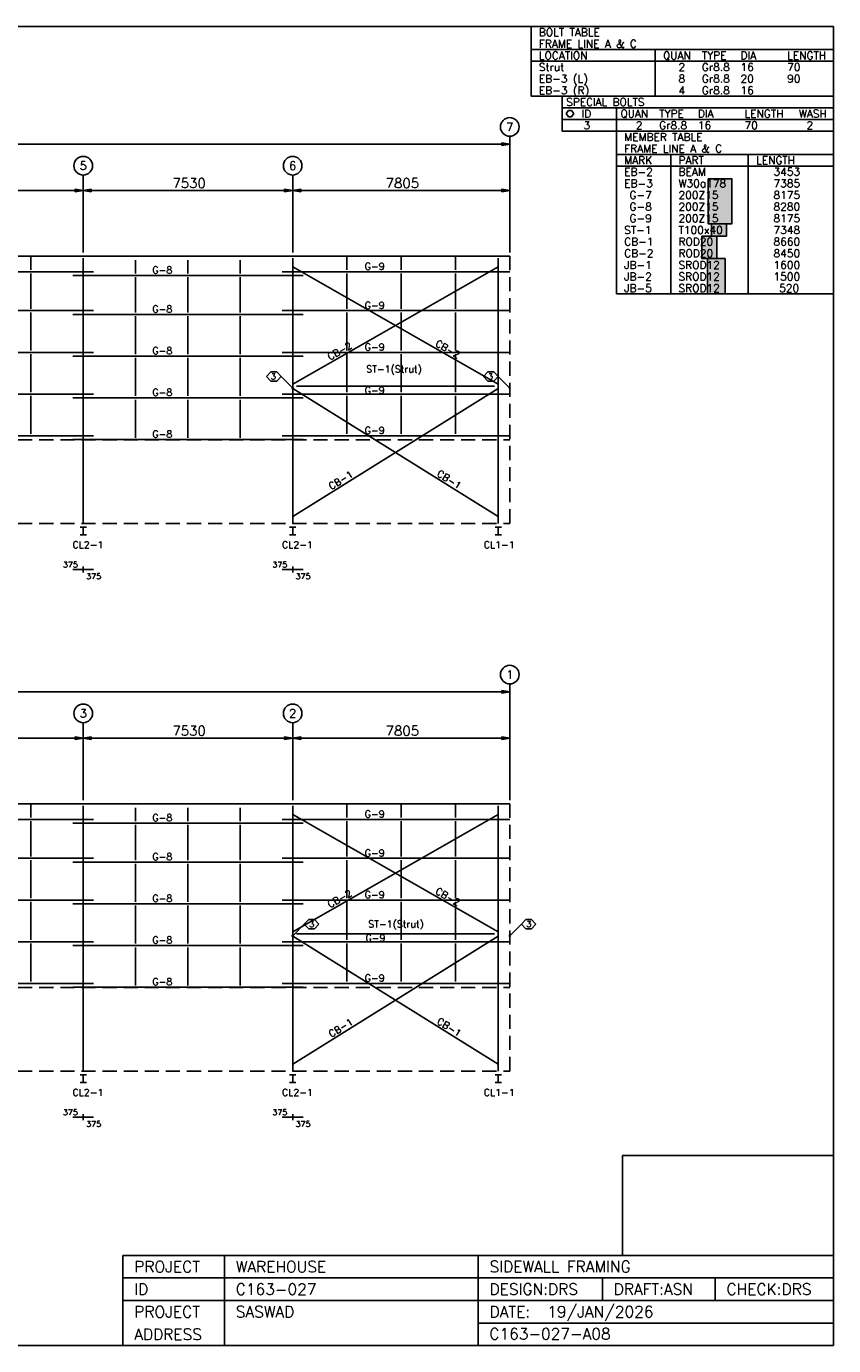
# Model space of a CAD drawing. Extents: x 0 to 67059, y 0 to 47420.
# Tile 2 of 2: x 38037 to 67059, y 0 to 47420. Entities that reach past the tile are written whole.
import ezdxf
from ezdxf.enums import TextEntityAlignment as Align

# ---------------------------------------------------------------- set-up
doc = ezdxf.new("R2010")
doc.units = 0
doc.header["$MEASUREMENT"] = 0
doc.linetypes.add('CONTIN', pattern=[0])
doc.linetypes.add('DASHED', pattern=[758.33, 506.93, -251.4])
doc.layers.get('0').update_dxf_attribs({"linetype": 'CONTIN'})
for name, color, linetype in [('1', 7, 'CONTIN'), ('10', 10, 'CONTIN'), ('11', 7, 'CONTIN'), ('12', 6, 'CONTIN'), ('13', 1, 'CONTIN'), ('14', 7, 'CONTIN'), ('15', 7, 'CONTIN'), ('2', 6, 'CONTIN'), ('22', 7, 'CONTIN'), ('26', 7, 'CONTIN'), ('3', 7, 'CONTIN'), ('4', 7, 'CONTIN'), ('5', 5, 'DASHED')]:
    doc.layers.add(name, color=color, linetype=linetype)
doc.styles.add('SIMPLEX', font='SIMPLEX')
picture_1 = doc.add_image_def('image1.png', size_in_pixel=(129, 61))

# ---------------------------------------------------------------- blocks, each defined once
blk = doc.blocks.new('SW1TBL')
for p, q in [((-7806.7383, 0), (0, 0)), ((-7806.7383, 0), (-7806.7383, -5855.0552)), ((0, 0), (0, -5855.0552)), ((-7806.7383, -836.43634), (0, -836.43634)), ((-7806.7383, -836.43634), (-7806.7383, -1254.6545)), ((-5855.0542, -836.43634), (-5855.0542, -1254.6545)), ((-3066.9333, -836.43634), (-3066.9333, -1254.6545)), ((-7806.7383, -1254.6545), (-7806.7383, -5855.0552)), ((-7806.7383, -1254.6545), (0, -1254.6545)), ((-5855.0542, -1254.6545), (-5855.0542, -5855.0552)), ((-3066.9333, -1254.6545), (-3066.9333, -5855.0552)), ((-7806.7383, -5855.0552), (0, -5855.0552))]:
    blk.add_line(p, q)
at = {"layer": '14', "style": 'SIMPLEX'}
for s, p in [('MEMBER TABLE', (-7527.9263, -348.51517)), ('FRAME LINE A & C', (-7527.9263, -766.73334)), ('MARK', (-7527.9263, -1184.9515)), ('PART', (-5576.2422, -1184.9515)), ('LENGTH', (-2788.1213, -1184.9515))]:
    blk.add_text(s, height=278.812103, dxfattribs=at).set_placement(p)
at = {"layer": '26', "style": 'SIMPLEX'}
for s, p in [('EB-2', (-7527.9263, -1603.1697)), ('BEAM', (-5576.2422, -1603.1697)), ('   3453', (-2788.1213, -1603.1697)), ('EB-3', (-7527.9263, -2021.3878)), ('W30a178', (-5576.2422, -2021.3878)), ('   7385', (-2788.1213, -2021.3878)), (' G-7', (-7527.9263, -2439.6062)), ('200Z15', (-5576.2422, -2439.6062)), ('   8175', (-2788.1213, -2439.6062)), (' G-8', (-7527.9263, -2857.8245)), ('200Z15', (-5576.2422, -2857.8245)), ('   8280', (-2788.1213, -2857.8245)), (' G-9', (-7527.9263, -3276.0427)), ('200Z15', (-5576.2422, -3276.0427)), ('   8175', (-2788.1213, -3276.0427)), ('ST-1', (-7527.9263, -3694.2607)), ('T100x40', (-5576.2422, -3694.2607)), ('   7348', (-2788.1213, -3694.2607)), ('CB-1', (-7527.9263, -4112.479)), ('CB-2', (-7527.9263, -4530.6973)), ('ROD20', (-5576.2422, -4112.479)), ('ROD20', (-5576.2422, -4530.6973)), ('   8660', (-2788.1213, -4112.479)), ('   8450', (-2788.1213, -4530.6973)), ('JB-1', (-7527.9263, -4948.9155)), ('SROD12', (-5576.2422, -4948.9155)), ('   1600', (-2788.1213, -4948.9155)), ('JB-2', (-7527.9263, -5367.1338)), ('SROD12', (-5576.2422, -5367.1338)), ('   1500', (-2788.1213, -5367.1338)), ('JB-5', (-7527.9263, -5785.3521)), ('SROD12', (-5576.2422, -5785.3521)), ('    520', (-2788.1213, -5785.3521))]:
    blk.add_text(s, height=278.812103, dxfattribs=at).set_placement(p)
blk = doc.blocks.new('SW1BLT')
for p, q in [((-10873.672, 0), (0, 0)), ((-10873.672, 0), (-10873.672, -2509.3091)), ((0, 0), (0, -2509.3091)), ((-10873.672, -836.43634), (0, -836.43634)), ((-6412.6782, -836.43634), (-6412.6782, -1254.6545)), ((-10873.672, -1254.6545), (0, -1254.6545)), ((-6412.6782, -1254.6545), (-6412.6782, -2509.3091)), ((-10873.672, -2509.3091), (0, -2509.3091))]:
    blk.add_line(p, q)
at = {"layer": '14', "style": 'SIMPLEX'}
for s, p in [('BOLT TABLE', (-10594.859, -348.51517)), ('FRAME LINE A & C', (-10594.859, -766.73334)), ('LOCATION', (-10594.859, -1184.9515)), ('QUAN', (-6133.8662, -1184.9515)), ('TYPE', (-4739.8057, -1184.9515)), ('DIA', (-3345.7449, -1184.9515)), ('LENGTH', (-1672.8727, -1184.9515))]:
    blk.add_text(s, height=278.812103, dxfattribs=at).set_placement(p)
at = {"layer": '26', "style": 'SIMPLEX'}
for s, height, p in [('Strut', 278.812103, (-10594.859, -1603.1697)), ('2', 278.8121, (-5576.2422, -1603.1697)), ('Gr8.8', 278.812103, (-4739.8057, -1603.1697)), ('16', 278.812103, (-3345.7449, -1603.1697)), ('70', 278.812103, (-1672.8727, -1603.1697)), ('EB-3 (L)', 278.812103, (-10594.859, -2021.3878)), ('8', 278.8121, (-5576.2422, -2021.3878)), ('Gr8.8', 278.812103, (-4739.8057, -2021.3878)), ('20', 278.812103, (-3345.7449, -2021.3878)), ('90', 278.812103, (-1672.8727, -2021.3878)), ('EB-3 (R)', 278.812103, (-10594.859, -2439.6062)), ('4', 278.8121, (-5576.2422, -2439.6062)), ('Gr8.8', 278.812103, (-4739.8057, -2439.6062)), ('16', 278.812103, (-3345.7449, -2439.6062))]:
    blk.add_text(s, height=height, dxfattribs=at).set_placement(p)
blk = doc.blocks.new('HEXAGON')
for p, q in [((7.6, 10.2), (0, 0)), ((0, 0), (7.6, -10.2)), ((17.8, 10.2), (7.6, 10.2)), ((25.4, 0), (17.8, 10.2)), ((17.8, -10.2), (25.4, 0)), ((7.6, -10.2), (17.8, -10.2))]:
    blk.add_line(p, q)
blk = doc.blocks.new('SW1BTSPC')
for p, q in [((-9758.4238, 0), (0, 0)), ((-9758.4238, 0), (-9758.4238, -1254.6545)), ((0, 0), (0, -1254.6545)), ((-9758.4238, -418.21817), (0, -418.21817)), ((-7806.7383, -418.21817), (-7806.7383, -1254.6545)), ((-9758.4238, -836.43634), (0, -836.43634)), ((-9758.4238, -1254.6545), (0, -1254.6545))]:
    blk.add_line(p, q)
at = {"layer": '14', "xscale": 10.9768543, "yscale": 10.9768543, "zscale": 10.9768543}
blk.add_blockref('HEXAGON', (-9619.0176, -627.32727), dxfattribs=at)
at = {"layer": '14', "style": 'SIMPLEX'}
for s, p in [('SPECIAL BOLTS', (-9619.0176, -348.51517)), ('ID', (-9061.3936, -766.73334)), ('QUAN', (-7667.333, -766.73334)), ('TYPE', (-6273.272, -766.73334)), ('DIA', (-4879.2119, -766.73334)), ('LENGTH', (-3206.3394, -766.73334)), ('WASH', (-1254.6545, -766.73334))]:
    blk.add_text(s, height=278.812103, dxfattribs=at).set_placement(p)
at = {"layer": '26', "style": 'SIMPLEX'}
for s, height, p in [('   3', 278.812103, (-9619.0176, -1184.9515)), ('2', 278.8121, (-7109.709, -1184.9515)), ('Gr8.8', 278.812103, (-6273.272, -1184.9515)), ('16', 278.812103, (-4879.2119, -1184.9515)), ('70', 278.812103, (-3206.3394, -1184.9515)), ('2', 278.8121, (-975.84259, -1184.9515))]:
    blk.add_text(s, height=height, dxfattribs=at).set_placement(p)
blk = doc.blocks.new('WCOL')
for p, q in [((-10.2, 0), (10.2, 0)), ((0, 0), (0, -25.4)), ((-10.2, -25.4), (10.2, -25.4))]:
    blk.add_line(p, q)
blk = doc.blocks.new('ARROW')
for p, q in [((0, 0), (-290, 48)), ((-290, 48), (-290, -48)), ((0, 0), (-290, -48))]:
    blk.add_line(p, q)

msp = doc.modelspace()

# ---------------------------------------------------------------- hatches: boundary and pattern name
at = {"linetype": 'Continuous'}
h = msp.add_hatch(color=256, dxfattribs=at)
h.dxf.hatch_style = 1
h.paths.add_polyline_path([(62546, 41944), (63400, 41944), (63400, 40325), (62546, 40325)])
h.paths.add_polyline_path([(62526, 39074), (63155, 39074), (63155, 37801), (62526, 37801)])
h.paths.add_polyline_path([(62325, 39885), (62858, 39885), (62858, 39074), (62325, 39074)])
h.paths.add_polyline_path([(62663, 40325), (63208, 40325), (63208, 39885), (62663, 39885)])

# ---------------------------------------------------------------- linework, layer by layer
for p, q in [((67059, 0), (67059, 4258)), ((41509, 0), (41509, 3244)), ((41509, 3244), (67059, 3244)), ((45159, 0), (45159, 3244)), ((54284, 0), (54284, 3244)), ((41509, 2433), (67059, 2433)), ((58745, 2433), (58745, 1622)), ((62800, 2433), (62800, 1622)), ((41509, 1622), (67059, 1622)), ((54284, 811), (67059, 811)), ((41509, 0), (67059, 0))]:
    msp.add_line(p, q)
for points in [[(62546, 41944), (63400, 41944), (63400, 40325), (62546, 40325)], [(62663, 40325), (63208, 40325), (63208, 39885), (62663, 39885)], [(62325, 39885), (62858, 39885), (62858, 39074), (62325, 39074)], [(62526, 39074), (63155, 39074), (63155, 37801), (62526, 37801)]]:
    msp.add_lwpolyline(points, close=True, dxfattribs=at)
at = {"layer": '1'}
for p, q in [((32199, 39155), (40434, 39155)), ((38199, 38669), (38199, 39155)), ((39729, 39155), (47964, 39155)), ((41964, 38535), (41964, 39021)), ((43846, 38535), (43846, 39021)), ((45729, 38535), (45729, 39021)), ((47259, 39155), (55416, 39155)), ((49563, 38669), (49563, 39155)), ((51514, 38669), (51514, 39155)), ((53465, 38669), (53465, 39155)), ((32176, 38602), (40456, 38602)), ((38199, 37269), (38199, 38535)), ((39706, 38468), (47986, 38468)), ((47236, 38602), (55416, 38602)), ((47611, 34561), (55001, 38783)), ((55001, 34561), (47611, 38783)), ((49563, 37269), (49563, 38535)), ((51514, 37269), (51514, 38535)), ((53465, 37269), (53465, 38535)), ((41964, 37135), (41964, 38401)), ((43846, 37135), (43846, 38401)), ((45729, 37135), (45729, 38401)), ((32176, 37202), (40456, 37202)), ((38199, 35769), (38199, 37135)), ((39706, 37068), (47986, 37068)), ((41964, 35635), (41964, 37001)), ((43846, 35635), (43846, 37001)), ((45729, 35635), (45729, 37001)), ((47236, 37202), (55416, 37202)), ((49563, 35769), (49563, 37135)), ((51514, 35769), (51514, 37135)), ((53465, 35769), (53465, 37135)), ((32176, 35702), (40456, 35702)), ((38199, 34269), (38199, 35635)), ((39706, 35568), (47986, 35568)), ((47236, 35702), (55416, 35702)), ((49563, 34269), (49563, 35635)), ((51514, 34269), (51514, 35635)), ((53465, 34269), (53465, 35635)), ((41964, 34135), (41964, 35501)), ((43846, 34135), (43846, 35501)), ((45729, 34135), (45729, 35501)), ((32176, 34202), (40456, 34202)), ((47236, 34202), (55416, 34202)), ((47611, 29805), (55001, 34409)), ((55001, 29805), (47611, 34409)), ((47745, 34485), (54868, 34485)), ((38199, 32769), (38199, 34135)), ((39706, 34068), (47986, 34068)), ((41964, 32635), (41964, 34001)), ((43846, 32635), (43846, 34001)), ((45729, 32635), (45729, 34001)), ((49563, 32769), (49563, 34135)), ((51514, 32769), (51514, 34135)), ((53465, 32769), (53465, 34135)), ((32176, 32702), (40456, 32702)), ((39706, 32568), (47986, 32568)), ((47236, 32702), (55416, 32702)), ((32199, 19469), (40434, 19469)), ((38199, 18983), (38199, 19469)), ((39729, 19469), (47964, 19469)), ((47259, 19469), (55416, 19469)), ((49563, 18983), (49563, 19469)), ((51514, 18983), (51514, 19469)), ((53465, 18983), (53465, 19469)), ((41964, 18849), (41964, 19335)), ((43846, 18849), (43846, 19335)), ((45729, 18849), (45729, 19335)), ((47611, 14875), (55001, 19097)), ((55001, 14875), (47611, 19097)), ((32176, 18916), (40456, 18916)), ((38199, 17583), (38199, 18849)), ((39706, 18782), (47986, 18782)), ((41964, 17449), (41964, 18715)), ((43846, 17449), (43846, 18715)), ((45729, 17449), (45729, 18715)), ((47236, 18916), (55416, 18916)), ((49563, 17583), (49563, 18849)), ((51514, 17583), (51514, 18849)), ((53465, 17583), (53465, 18849)), ((32176, 17516), (40456, 17516)), ((38199, 16083), (38199, 17449)), ((39706, 17382), (47986, 17382)), ((41964, 15949), (41964, 17315)), ((43846, 15949), (43846, 17315)), ((45729, 15949), (45729, 17315)), ((47236, 17516), (55416, 17516)), ((49563, 16083), (49563, 17449)), ((51514, 16083), (51514, 17449)), ((53465, 16083), (53465, 17449)), ((32176, 16016), (40456, 16016)), ((38199, 14583), (38199, 15949)), ((39706, 15882), (47986, 15882)), ((41964, 14449), (41964, 15815)), ((43846, 14449), (43846, 15815)), ((45729, 14449), (45729, 15815)), ((47236, 16016), (55416, 16016)), ((49563, 14583), (49563, 15949)), ((51514, 14583), (51514, 15949)), ((53465, 14583), (53465, 15949)), ((47611, 10119), (55001, 14723)), ((55001, 10119), (47611, 14723)), ((47745, 14799), (54868, 14799)), ((32176, 14516), (40456, 14516)), ((38199, 13083), (38199, 14449)), ((39706, 14382), (47986, 14382)), ((41964, 12949), (41964, 14315)), ((43846, 12949), (43846, 14315)), ((45729, 12949), (45729, 14315)), ((47236, 14516), (55416, 14516)), ((49563, 13083), (49563, 14449)), ((51514, 13083), (51514, 14449)), ((53465, 13083), (53465, 14449)), ((32176, 13016), (40456, 13016)), ((39706, 12882), (47986, 12882)), ((47236, 13016), (55416, 13016))]:
    msp.add_line(p, q, dxfattribs=at)
at = {"layer": '12'}
for p, q in [((55416, 39289), (55416, 43471)), ((40081, 39289), (40081, 42077)), ((47611, 39289), (47611, 42077)), ((55416, 39289), (55416, 42077)), ((55416, 19603), (55416, 23785)), ((40081, 19603), (40081, 22391)), ((47611, 19603), (47611, 22391)), ((55416, 19603), (55416, 22391))]:
    msp.add_line(p, q, dxfattribs=at)
at = {"layer": '13'}
for centre in [(55416, 43806), (40081, 42412), (47611, 42412), (55416, 24120), (40081, 22726), (47611, 22726)]:
    msp.add_circle(centre, 335, dxfattribs=at)
at = {"layer": '2'}
for p, q in [((9686, 43192), (55416, 43192)), ((9686, 41519), (55416, 41519)), ((47611, 34418), (47193, 34836)), ((55416, 34418), (54998, 34836)), ((40081, 27794), (40081, 28003)), ((40081, 27794), (40081, 28003)), ((47611, 27794), (47611, 28003)), ((47611, 27794), (47611, 28003)), ((40081, 27899), (39706, 27899)), ((40081, 27899), (40456, 27899)), ((47611, 27899), (47236, 27899)), ((47611, 27899), (47986, 27899)), ((9686, 23506), (55416, 23506)), ((9686, 21833), (55416, 21833)), ((47611, 14732), (48030, 15150)), ((55416, 14732), (55835, 15150)), ((40081, 8213), (39706, 8213)), ((40081, 8108), (40081, 8317)), ((40081, 8108), (40081, 8317)), ((40081, 8213), (40456, 8213)), ((47611, 8213), (47236, 8213)), ((47611, 8108), (47611, 8317)), ((47611, 8108), (47611, 8317)), ((47611, 8213), (47986, 8213))]:
    msp.add_line(p, q, dxfattribs=at)
for centre in [(47611, 34418), (55416, 34418), (47611, 14732), (55416, 14732)]:
    msp.add_circle(centre, 20.9, dxfattribs=at)
at = {"layer": '22'}
for p, q in [((67059, 47420), (0, 47420)), ((67059, 0), (67059, 47420)), ((0, 0), (67059, 0))]:
    msp.add_line(p, q, dxfattribs=at)
at = {"layer": '4'}
for p, q in [((40081, 29555), (40081, 39088)), ((47611, 29555), (47611, 39088)), ((55001, 29555), (55001, 39088)), ((40081, 9869), (40081, 19402)), ((47611, 9869), (47611, 19402)), ((55001, 9869), (55001, 19402))]:
    msp.add_line(p, q, dxfattribs=at)
at = {"layer": '5'}
for p, q in [((55416, 29555), (55416, 39155)), ((9686, 32555), (55416, 32555)), ((55416, 29555), (55416, 32555)), ((9686, 29555), (55416, 29555)), ((55416, 9869), (55416, 19469)), ((9686, 12869), (55416, 12869)), ((55416, 9869), (55416, 12869)), ((9686, 9869), (55416, 9869))]:
    msp.add_line(p, q, dxfattribs=at)

# ---------------------------------------------------------------- block references
for name, p in [('SW1BLT', (67059, 47420)), ('SW1BTSPC', (67059, 44911)), ('SW1TBL', (67059, 43656))]:
    msp.add_blockref(name, p)
at = {"layer": '10', "xscale": 10.9768543, "yscale": 10.9768543, "zscale": 10.9768543}
for p in [(40081, 29421), (47611, 29421), (55001, 29421), (40081, 9735), (47611, 9735), (55001, 9735)]:
    msp.add_blockref('WCOL', p, dxfattribs=at)
at = {"layer": '2'}
for p in [(55416, 43192), (40081, 41519), (47611, 41519), (55416, 41519), (55416, 23506), (40081, 21833), (47611, 21833), (55416, 21833)]:
    msp.add_blockref('ARROW', p, dxfattribs=at)
at = {"layer": '2', "rotation": 180}
for p in [(40081, 41519), (47611, 41519), (40081, 21833), (47611, 21833)]:
    msp.add_blockref('ARROW', p, dxfattribs=at)
at = {"layer": '2', "yscale": 16.4652825, "zscale": 16.4652825}
for p, xscale in [((47193, 34836), -20.581604), ((54998, 34836), -20.581604), ((48030, 15150), 20.581604), ((55835, 15150), 20.581604)]:
    msp.add_blockref('HEXAGON', p, dxfattribs=dict(at, xscale=xscale))

# ---------------------------------------------------------------- texts
at = {"layer": '11', "style": 'SIMPLEX'}
for s, height, p in [('7530', 350, (43289, 41612)), ('7805', 350, (50956, 41612)), ('375', 209.1, (39350, 27969)), ('375', 209.1, (46880, 27969)), ('375', 209.1, (40186, 27550)), ('375', 209.1, (47716, 27550)), ('375', 209.1, (39350, 8283)), ('375', 209.1, (40186, 7864)), ('375', 209.1, (46880, 8283)), ('375', 209.1, (47716, 7864))]:
    msp.add_text(s, height=height, dxfattribs=at).set_placement(p)
at = {"layer": '13', "style": 'SIMPLEX'}
for s, p in [('7', (55416, 43655)), ('5', (40081, 42261)), ('6', (47611, 42261)), ('1', (55416, 23969)), ('3', (40081, 22575)), ('2', (47611, 22575))]:
    msp.add_text(s, height=301, dxfattribs=at).set_placement(p, align=Align.CENTER)
at = {"layer": '14', "style": 'SIMPLEX'}
for s, height, p in [('PROJECT', 405.5, (41915, 2636)), ('WAREHOUSE', 405.5, (45565, 2636)), ('SIDEWALL FRAMING', 405.54, (54689, 2636)), ('ID', 405.5, (41915, 1825)), ('C163-027', 405.5, (45565, 1825)), ('DESIGN:DRS', 405.5, (54689, 1825)), ('DRAFT:ASN', 405.5, (59150, 1825)), ('CHECK:DRS', 405.5, (63206, 1825)), ('PROJECT', 405.5, (41915, 1014)), ('SASWAD', 405.5, (45565, 1014)), ('19/JAN/2026', 405.54, (56758, 1014)), ('DATE:', 405.5, (54689, 1014)), ('ADDRESS', 405.5, (41915, 203)), ('C163-027-A08', 405.54, (54681, 220))]:
    msp.add_text(s, height=height, dxfattribs=at).set_placement(p)
at = {"layer": '15', "style": 'SIMPLEX'}
for s, p in [('7530', (43289, 21926)), ('7805', (50956, 21926))]:
    msp.add_text(s, height=350, dxfattribs=at).set_placement(p)
at = {"layer": '2', "style": 'SIMPLEX'}
for p in [(46827, 34732), (54632, 34732), (48207, 15046), (56012, 15046)]:
    msp.add_text('3', height=209, dxfattribs=at).set_placement(p)
at = {"layer": '3', "style": 'SIMPLEX'}
for s, p in [(' G-9', (50030, 38672)), (' G-8', (42396, 38538)), (' G-9', (50030, 37272)), (' G-8', (42396, 37138)), (' G-8', (42396, 35638)), (' G-9', (50030, 35772)), ('ST-1(Strut)', (50254, 34979)), (' G-8', (42396, 34138)), (' G-9', (50030, 34212)), (' G-8', (42396, 32638)), (' G-9', (50030, 32772)), (' CL2-1', (39524, 28660)), (' CL2-1', (47054, 28660)), (' CL1-1', (54311, 28660)), (' G-8', (42396, 18852)), (' G-9', (50030, 18986)), (' G-8', (42396, 17452)), (' G-9', (50030, 17586)), (' G-8', (42396, 15952)), (' G-9', (50030, 16086)), ('ST-1(Strut)', (50327, 15035)), (' G-8', (42396, 14452)), (' G-9', (50057, 14525)), (' G-9', (50030, 13086)), (' G-8', (42396, 12952)), (' CL2-1', (39524, 8974)), (' CL2-1', (47054, 8974)), (' CL1-1', (54311, 8974))]:
    msp.add_text(s, height=250, dxfattribs=at).set_placement(p)
for s, rotation, p in [('CB-2', 330.26, (52716, 35947)), ('CB-2', 29.74, (48952, 35408)), ('CB-1', 31.922, (49002, 30753)), ('CB-1', 328.078, (52771, 31277)), ('CB-2', 29.74, (48952, 15722)), ('CB-2', 330.26, (52716, 16261)), ('CB-1', 31.922, (49002, 11067)), ('CB-1', 328.078, (52771, 11591))]:
    msp.add_text(s, height=250, rotation=rotation, dxfattribs=at).set_placement(p)

# ---------------------------------------------------------------- pictures from other files: only their frames are drawn
at = {"linetype": 'Continuous'}
image = msp.add_image(picture_1, insert=(59463, 3244), size_in_units=(7596, 3592), dxfattribs=at)
image.dxf.flags = 7

doc.saveas('drawing.dxf')
